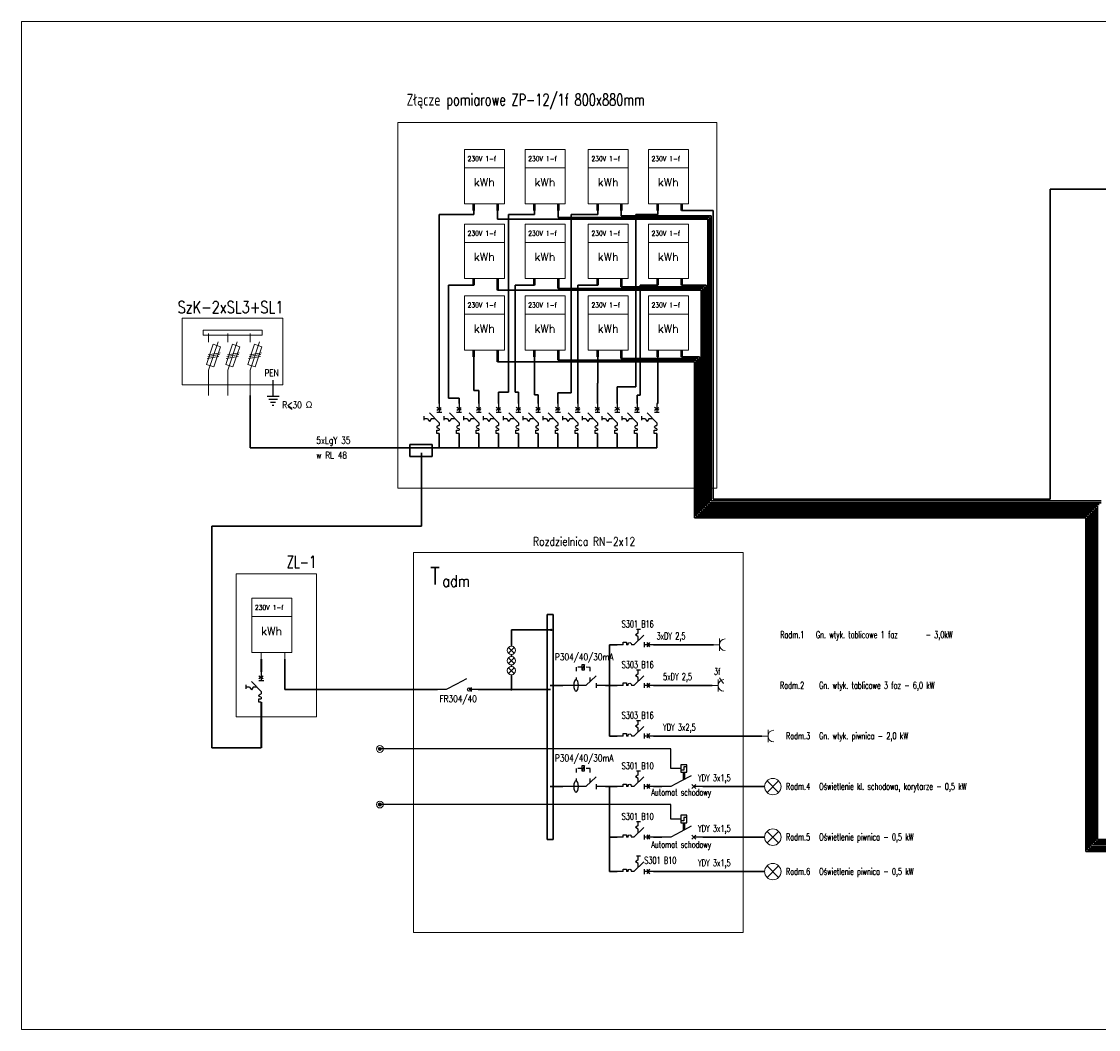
# Model space of a CAD drawing. Header units: millimetres. Extents: x 1575 to 12653, y -3998 to 8126.
# Tile 3 of 11: x 1575 to 4748, y -120 to 2850. Entities that reach past the tile are written whole.
import ezdxf
from ezdxf.enums import TextEntityAlignment as Align
from ezdxf.lldxf.tags import DXFTag

# ---------------------------------------------------------------- set-up
doc = ezdxf.new("R2010")
doc.units = ezdxf.units.MM
doc.linetypes.add('ACAD_ISO02W100', pattern=[15, 12, -3])
doc.linetypes.add('ACAD_ISO03W100', pattern=[30, 12, -18])
for name, color, linetype, lineweight in [('Cienka', 4, 'Continuous', 15), ('EE_OPR_SYM', 3, 'Continuous', 15), ('EE_OSP_SYM', 3, 'Continuous', 15), ('Opisy', 30, 'Continuous', 25), ('Prad', 1, 'Continuous', 30), ('PRAD GN', 4, 'ACAD_ISO02W100', 15), ('Prady', 1, 'Continuous', 35), ('przerywana', 254, 'DASHED', 15), ('Ramka', 254, 'Continuous', 15)]:
    doc.layers.add(name, color=color, linetype=linetype, lineweight=lineweight)
doc.layers.add('EE_SYGOCHR_SYM', color=1, linetype='Continuous')
doc.styles.add('ROMANS', font='romans.shx', dxfattribs={"width": 0.8})
doc.styles.get("Standard").update_dxf_attribs({"font": 'romans.shx'})
tags = doc.linetypes.add('DASHED', pattern=[19.05, 12.7, -6.35]).pattern_tags.tags
tags[6:7] = [DXFTag(74, 4), DXFTag(75, 0), DXFTag(340, '0'), DXFTag(46, 1.0), DXFTag(50, 0.0), DXFTag(44, 0.0), DXFTag(45, 0.0)]
tags[4:5] = [DXFTag(74, 4), DXFTag(75, 0), DXFTag(340, '0'), DXFTag(46, 1.0), DXFTag(50, 0.0), DXFTag(44, 0.0), DXFTag(45, 0.0)]

# ---------------------------------------------------------------- blocks, each defined once
blk = doc.blocks.new('uzi')
at = {"layer": 'EE_SYGOCHR_SYM'}
for p, q in [((48.3, 0), (0, 0)), ((48.3, 17.7), (48.3, -17.7)), ((57.1, 12.6), (57.1, -12.6)), ((66, 7.5), (66, -7.5)), ((74.8, 2.4), (74.8, -2.4))]:
    blk.add_line(p, q, dxfattribs=at)
at = {"style": 'ROMANS', "flags": 9}
blk.add_attdef('LUSTRO', (0, 0), '', height=2, dxfattribs=at)
at = {"layer": 'EE_SYGOCHR_SYM', "style": 'ROMANS', "flags": 3}
for tag, p in [('NAZWA', (-78.3, 37.3)), ('BRANZA', (-78.3, 11.8)), ('DZIAL', (-78.3, -8.9))]:
    blk.add_attdef(tag, p, '', height=15, dxfattribs=at)
blk = doc.blocks.new('Gn pojedyncze')
at = {"layer": 'EE_OSP_SYM'}
for p, q in [((0, 0), (12, 0)), ((12, 0), (12, 12)), ((12, 0), (12, -12))]:
    blk.add_line(p, q, dxfattribs=at)
blk.add_arc((23.3, 0), 11.4, 90, 270, dxfattribs=at)
blk = doc.blocks.new('Puszka')
at = {"layer": 'PRAD GN'}
blk.add_circle((0, 0), 2, dxfattribs=at)
blk = doc.blocks.new('Przyc_dzwon')
at = {"layer": 'EE_OSP_SYM'}
blk.add_hatch(color=256, dxfattribs=at).paths.add_polyline_path([(4.7, 0, 1), (-4.7, 0, 1)])
for radius in [10.1, 4.67]:
    blk.add_circle((0, 0), radius, dxfattribs=at)

msp = doc.modelspace()

# ---------------------------------------------------------------- linework, layer by layer
msp.add_line((2372.8, 1706.4), (2360.6, 1715.1))
at = {"layer": 'Cienka', "lineweight": 15}
for p, q in [((2998.2, 2473.1, 0), (2880.2, 2473.1, 0)), ((2880.2, 2473.1, 0), (2880.2, 2313.1, 0)), ((2998.2, 2313.1, 0), (2998.2, 2473.1, 0)), ((3058.8, 2473.1, 0), (3058.8, 2313.1, 0)), ((3176.8, 2473.1, 0), (3058.8, 2473.1, 0)), ((3176.8, 2313.1, 0), (3176.8, 2473.1, 0)), ((3245.2, 2473.1, 0), (3245.2, 2313.1, 0)), ((3363.2, 2473.1, 0), (3245.2, 2473.1, 0)), ((3363.2, 2313.1, 0), (3363.2, 2473.1, 0)), ((3422.2, 2473.1, 0), (3422.2, 2313.1, 0)), ((3540.2, 2473.1, 0), (3422.2, 2473.1, 0)), ((3540.2, 2313.1, 0), (3540.2, 2473.1, 0)), ((2880.2, 2419.1, 0), (2998.2, 2419.1, 0)), ((3058.8, 2419.1, 0), (3176.8, 2419.1, 0)), ((3245.2, 2419.1, 0), (3363.2, 2419.1, 0)), ((3422.2, 2419.1, 0), (3540.2, 2419.1, 0)), ((2880.2, 2313.1, 0), (2998.2, 2313.1, 0)), ((3058.8, 2313.1, 0), (3176.8, 2313.1, 0)), ((3245.2, 2313.1, 0), (3363.2, 2313.1, 0)), ((3422.2, 2313.1, 0), (3540.2, 2313.1, 0)), ((2880.2, 2253.3, 0), (2880.2, 2093.3, 0)), ((2998.2, 2253.3, 0), (2880.2, 2253.3, 0)), ((2998.2, 2093.3, 0), (2998.2, 2253.3, 0)), ((3058.8, 2253.3, 0), (3058.8, 2093.3, 0)), ((3176.8, 2253.3, 0), (3058.8, 2253.3, 0)), ((3176.8, 2093.3, 0), (3176.8, 2253.3, 0)), ((3245.2, 2253.3, 0), (3245.2, 2093.3, 0)), ((3363.2, 2253.3, 0), (3245.2, 2253.3, 0)), ((3363.2, 2093.3, 0), (3363.2, 2253.3, 0)), ((3422.2, 2253.3, 0), (3422.2, 2093.3, 0)), ((3540.2, 2253.3, 0), (3422.2, 2253.3, 0)), ((3540.2, 2093.3, 0), (3540.2, 2253.3, 0)), ((2880.2, 2199.3, 0), (2998.2, 2199.3, 0)), ((3058.8, 2199.3, 0), (3176.8, 2199.3, 0)), ((3245.2, 2199.3, 0), (3363.2, 2199.3, 0)), ((3422.2, 2199.3, 0), (3540.2, 2199.3, 0)), ((2880.2, 2093.3, 0), (2998.2, 2093.3, 0)), ((3058.8, 2093.3, 0), (3176.8, 2093.3, 0)), ((3245.2, 2093.3, 0), (3363.2, 2093.3, 0)), ((3422.2, 2093.3, 0), (3540.2, 2093.3, 0)), ((2880.2, 2041.8, 0), (2880.2, 1881.8, 0)), ((2998.2, 2041.8, 0), (2880.2, 2041.8, 0)), ((2998.2, 1881.8, 0), (2998.2, 2041.8, 0)), ((3058.8, 2041.8, 0), (3058.8, 1881.8, 0)), ((3176.8, 2041.8, 0), (3058.8, 2041.8, 0)), ((3176.8, 1881.8, 0), (3176.8, 2041.8, 0)), ((3245.2, 2041.8, 0), (3245.2, 1881.8, 0)), ((3363.2, 2041.8, 0), (3245.2, 2041.8, 0)), ((3363.2, 1881.8, 0), (3363.2, 2041.8, 0)), ((3422.2, 2041.8, 0), (3422.2, 1881.8, 0)), ((3540.2, 2041.8, 0), (3422.2, 2041.8, 0)), ((3540.2, 1881.8, 0), (3540.2, 2041.8, 0)), ((2880.2, 1987.8, 0), (2998.2, 1987.8, 0)), ((3058.8, 1987.8, 0), (3176.8, 1987.8, 0)), ((3245.2, 1987.8, 0), (3363.2, 1987.8, 0)), ((3422.2, 1987.8, 0), (3540.2, 1987.8, 0)), ((2880.2, 1881.8, 0), (2998.2, 1881.8, 0)), ((3058.8, 1881.8, 0), (3176.8, 1881.8, 0)), ((3245.2, 1881.8, 0), (3363.2, 1881.8, 0)), ((3422.2, 1881.8, 0), (3540.2, 1881.8, 0)), ((2253.6, 1150.6), (2253.6, 990.6)), ((2371.6, 1150.6), (2253.6, 1150.6)), ((2371.6, 990.6), (2371.6, 1150.6)), ((2253.6, 1096.6), (2371.6, 1096.6)), ((2253.6, 990.6), (2371.6, 990.6)), ((2281.6, 971), (2281.6, 990.6)), ((2350.9, 990.6), (2350.9, 971))]:
    msp.add_line(p, q, dxfattribs=at)
at = {"layer": 'Cienka', "lineweight": 50}
for p, q in [((2908.3, 2293.5, 0), (2908.3, 2313.1, 0)), ((2977.5, 2313.1, 0), (2977.5, 2293.5, 0)), ((3086.8, 2293.5, 0), (3086.8, 2313.1, 0)), ((3156.1, 2313.1, 0), (3156.1, 2293.5, 0)), ((3273.2, 2293.5, 0), (3273.2, 2313.1, 0)), ((3342.4, 2313.1, 0), (3342.4, 2293.5, 0)), ((3450.2, 2293.5, 0), (3450.2, 2313.1, 0)), ((3519.4, 2313.1, 0), (3519.4, 2293.5, 0)), ((2908.3, 2073.6, 0), (2908.3, 2093.3, 0)), ((2977.5, 2093.3, 0), (2977.5, 2058.6, 0)), ((3086.8, 2073.6, 0), (3086.8, 2093.3, 0)), ((3156.1, 2093.3, 0), (3156.1, 2063.6, 0)), ((3273.2, 2073.6, 0), (3273.2, 2093.3, 0)), ((3342.4, 2093.3, 0), (3342.4, 2068.6, 0)), ((3450.2, 2073.6, 0), (3450.2, 2093.3, 0)), ((3519.4, 2093.3, 0), (3519.4, 2073.6, 0)), ((2908.3, 1862.1, 0), (2908.3, 1881.8, 0)), ((2977.5, 1881.8, 0), (2977.5, 1847.1, 0)), ((3086.8, 1862.1, 0), (3086.8, 1881.8, 0)), ((3156.1, 1881.8, 0), (3156.1, 1852.1, 0)), ((3273.2, 1862.1, 0), (3273.2, 1881.8, 0)), ((3342.4, 1881.8, 0), (3342.4, 1857.1, 0)), ((3450.2, 1862.1, 0), (3450.2, 1881.8, 0)), ((3519.4, 1881.8, 0), (3519.4, 1862.1, 0))]:
    msp.add_line(p, q, dxfattribs=at)
at = {"layer": 'Cienka'}
for p, q in [((2126.4, 1905), (2126.4, 1931.1)), ((2154.2, 1906.5), (2126.4, 1822.6)), ((2183.1, 1905), (2183.1, 1931.1)), ((2210.9, 1906.5), (2183.1, 1822.6)), ((2248.7, 1905), (2248.7, 1931.1)), ((2276.5, 1906.5), (2248.7, 1822.6)), ((2160.2, 1873.7), (2125.6, 1867.7)), ((2216.9, 1873.7), (2182.3, 1867.7)), ((2282.5, 1873.7), (2247.9, 1867.7)), ((2156.6, 1862.8), (2122, 1856.9)), ((2158.5, 1868.5), (2123.9, 1862.6)), ((2213.3, 1862.8), (2178.7, 1856.9)), ((2215.2, 1868.5), (2180.6, 1862.6)), ((2278.9, 1862.8), (2244.3, 1856.9)), ((2280.8, 1868.5), (2246.2, 1862.6)), ((2126.4, 1822.6), (2126.4, 1747.9)), ((2183.1, 1822.6), (2183.1, 1747.9)), ((2248.7, 1822.6), (2248.7, 1747.9))]:
    msp.add_line(p, q, dxfattribs=at)
for points in [[(2110.2, 1940.7), (2284, 1940.7), (2284, 1925.8), (2110.2, 1925.8)], [(2120.1, 1839.5), (2141.5, 1832.4), (2161.3, 1892), (2139.8, 1899.1)], [(2176.8, 1839.5), (2198.2, 1832.4), (2218, 1892), (2196.6, 1899.1)], [(2242.4, 1839.5), (2263.8, 1832.4), (2283.6, 1892), (2262.1, 1899.1)]]:
    msp.add_lwpolyline(points, close=True, dxfattribs=at)
at = {"layer": 'EE_OPR_SYM'}
for p, q in [((3010.1, 988.6), (3027.2, 1005.6)), ((3027.2, 988.5), (3010.2, 1005.6)), ((3010.1, 958.1), (3027.2, 975.1)), ((3027.2, 958.1), (3010.2, 975.1)), ((3010.1, 929), (3027.2, 946)), ((3027.2, 929), (3010.2, 946.1)), ((3631.7, 915.8), (3643.5, 899.9)), ((3771.9, 578.7), (3806.1, 612.7)), ((3806, 578.6), (3772, 612.8)), ((3771.9, 429.7), (3806.1, 463.7)), ((3806, 429.6), (3772, 463.8)), ((3771.9, 328.1), (3806.1, 362.2)), ((3806, 328.1), (3772, 362.2))]:
    msp.add_line(p, q, dxfattribs=at)
for centre, radius in [((3018.7, 997.1), 12.1), ((3018.7, 966.6), 12.1), ((3018.7, 937.5), 12.1), ((3789, 595.7), 24.1), ((3789, 446.7), 24.1), ((3789, 345.2), 24.1)]:
    msp.add_circle(centre, radius, dxfattribs=at)
at = {"layer": 'EE_SYGOCHR_SYM'}
for p, q in [((2799.1, 1713.6, 0), (2812.2, 1705.8, 0)), ((2806.1, 1724.8, 0), (2806.1, 1698.3, 0)), ((2857.4, 1713.6, 0), (2870.4, 1705.8, 0)), ((2864.4, 1724.8, 0), (2864.4, 1698.3, 0)), ((2915.7, 1713.6, 0), (2928.7, 1705.8, 0)), ((2922.6, 1724.8, 0), (2922.6, 1698.3, 0)), ((2974, 1713.6, 0), (2987, 1705.8, 0)), ((2980.9, 1724.8, 0), (2980.9, 1698.3, 0)), ((3032.3, 1713.6, 0), (3045.3, 1705.8, 0)), ((3039.2, 1724.8, 0), (3039.2, 1698.3, 0)), ((3090.5, 1713.6, 0), (3103.6, 1705.8, 0)), ((3097.5, 1724.8, 0), (3097.5, 1698.3, 0)), ((3148.8, 1713.6, 0), (3161.8, 1705.8, 0)), ((3155.8, 1724.8, 0), (3155.8, 1698.3, 0)), ((3207.1, 1713.6, 0), (3220.1, 1705.8, 0)), ((3214, 1724.8, 0), (3214, 1698.3, 0)), ((3265.4, 1713.6, 0), (3278.4, 1705.8, 0)), ((3272.3, 1724.8, 0), (3272.3, 1698.3, 0)), ((3323.7, 1713.6, 0), (3336.7, 1705.8, 0)), ((3330.6, 1724.8, 0), (3330.6, 1698.3, 0)), ((3381.9, 1713.6, 0), (3395, 1705.8, 0)), ((3388.9, 1724.8, 0), (3388.9, 1698.3, 0)), ((3440.2, 1713.6, 0), (3453.2, 1705.8, 0)), ((3447.2, 1724.8, 0), (3447.2, 1698.3, 0)), ((2777.7, 1697, 0), (2806.1, 1667.2, 0)), ((2813.3, 1698.3, 0), (2798.9, 1698.3, 0)), ((2799.1, 1705.2, 0), (2812.2, 1713.1, 0)), ((2836, 1697, 0), (2864.4, 1667.2, 0)), ((2871.6, 1698.3, 0), (2857.1, 1698.3, 0)), ((2857.4, 1705.2, 0), (2870.4, 1713.1, 0)), ((2894.2, 1697, 0), (2922.6, 1667.2, 0)), ((2929.9, 1698.3, 0), (2915.4, 1698.3, 0)), ((2915.7, 1705.2, 0), (2928.7, 1713.1, 0)), ((2952.5, 1697, 0), (2980.9, 1667.2, 0)), ((2988.1, 1698.3, 0), (2973.7, 1698.3, 0)), ((2974, 1705.2, 0), (2987, 1713.1, 0)), ((3010.8, 1697, 0), (3039.2, 1667.2, 0)), ((3046.4, 1698.3, 0), (3032, 1698.3, 0)), ((3032.3, 1705.2, 0), (3045.3, 1713.1, 0)), ((3069.1, 1697, 0), (3097.5, 1667.2, 0)), ((3104.7, 1698.3, 0), (3090.3, 1698.3, 0)), ((3090.5, 1705.2, 0), (3103.6, 1713.1, 0)), ((3127.4, 1697, 0), (3155.8, 1667.2, 0)), ((3163, 1698.3, 0), (3148.5, 1698.3, 0)), ((3148.8, 1705.2, 0), (3161.8, 1713.1, 0)), ((3185.6, 1697, 0), (3214, 1667.2, 0)), ((3221.3, 1698.3, 0), (3206.8, 1698.3, 0)), ((3207.1, 1705.2, 0), (3220.1, 1713.1, 0)), ((3243.9, 1697, 0), (3272.3, 1667.2, 0)), ((3279.5, 1698.3, 0), (3265.1, 1698.3, 0)), ((3265.4, 1705.2, 0), (3278.4, 1713.1, 0)), ((3302.2, 1697, 0), (3330.6, 1667.2, 0)), ((3337.8, 1698.3, 0), (3323.4, 1698.3, 0)), ((3323.7, 1705.2, 0), (3336.7, 1713.1, 0)), ((3360.5, 1697, 0), (3388.9, 1667.2, 0)), ((3396.1, 1698.3, 0), (3381.7, 1698.3, 0)), ((3381.9, 1705.2, 0), (3395, 1713.1, 0)), ((3418.8, 1697, 0), (3447.2, 1667.2, 0)), ((3454.4, 1698.3, 0), (3439.9, 1698.3, 0)), ((3440.2, 1705.2, 0), (3453.2, 1713.1, 0)), ((2806.1, 1667.2, 0), (2806.1, 1660, 0)), ((2806.1, 1650.3, 0), (2806.1, 1645.5, 0)), ((2864.4, 1667.2, 0), (2864.4, 1660, 0)), ((2864.4, 1650.3, 0), (2864.4, 1645.5, 0)), ((2922.6, 1667.2, 0), (2922.6, 1660, 0)), ((2922.6, 1650.3, 0), (2922.6, 1645.5, 0)), ((2980.9, 1667.2, 0), (2980.9, 1660, 0)), ((2980.9, 1650.3, 0), (2980.9, 1645.5, 0)), ((3039.2, 1667.2, 0), (3039.2, 1660, 0)), ((3039.2, 1650.3, 0), (3039.2, 1645.5, 0)), ((3097.5, 1667.2, 0), (3097.5, 1660, 0)), ((3097.5, 1650.3, 0), (3097.5, 1645.5, 0)), ((3155.8, 1667.2, 0), (3155.8, 1660, 0)), ((3155.8, 1650.3, 0), (3155.8, 1645.5, 0)), ((3214, 1667.2, 0), (3214, 1660, 0)), ((3214, 1650.3, 0), (3214, 1645.5, 0)), ((3272.3, 1667.2, 0), (3272.3, 1660, 0)), ((3272.3, 1650.3, 0), (3272.3, 1645.5, 0)), ((3330.6, 1667.2, 0), (3330.6, 1660, 0)), ((3330.6, 1650.3, 0), (3330.6, 1645.5, 0)), ((3388.9, 1667.2, 0), (3388.9, 1660, 0)), ((3388.9, 1650.3, 0), (3388.9, 1645.5, 0)), ((3447.2, 1667.2, 0), (3447.2, 1660, 0)), ((3447.2, 1650.3, 0), (3447.2, 1645.5, 0)), ((2798.8, 1635.8, 0), (2798.8, 1645.5, 0)), ((2798.8, 1645.5, 0), (2806.1, 1645.5, 0)), ((2806.1, 1635.8, 0), (2798.8, 1635.8, 0)), ((2857, 1635.8, 0), (2857, 1645.5, 0)), ((2857, 1645.5, 0), (2864.4, 1645.5, 0)), ((2864.4, 1635.8, 0), (2857, 1635.8, 0)), ((2915.3, 1635.8, 0), (2915.3, 1645.5, 0)), ((2915.3, 1645.5, 0), (2922.6, 1645.5, 0)), ((2922.6, 1635.8, 0), (2915.3, 1635.8, 0)), ((2973.6, 1635.8, 0), (2973.6, 1645.5, 0)), ((2973.6, 1645.5, 0), (2980.9, 1645.5, 0)), ((2980.9, 1635.8, 0), (2973.6, 1635.8, 0)), ((3031.9, 1635.8, 0), (3031.9, 1645.5, 0)), ((3031.9, 1645.5, 0), (3039.2, 1645.5, 0)), ((3039.2, 1635.8, 0), (3031.9, 1635.8, 0)), ((3090.2, 1635.8, 0), (3090.2, 1645.5, 0)), ((3090.2, 1645.5, 0), (3097.5, 1645.5, 0)), ((3097.5, 1635.8, 0), (3090.2, 1635.8, 0)), ((3148.4, 1635.8, 0), (3148.4, 1645.5, 0)), ((3148.4, 1645.5, 0), (3155.8, 1645.5, 0)), ((3155.8, 1635.8, 0), (3148.4, 1635.8, 0)), ((3206.7, 1635.8, 0), (3206.7, 1645.5, 0)), ((3206.7, 1645.5, 0), (3214, 1645.5, 0)), ((3214, 1635.8, 0), (3206.7, 1635.8, 0)), ((3265, 1635.8, 0), (3265, 1645.5, 0)), ((3265, 1645.5, 0), (3272.3, 1645.5, 0)), ((3272.3, 1635.8, 0), (3265, 1635.8, 0)), ((3323.3, 1635.8, 0), (3323.3, 1645.5, 0)), ((3323.3, 1645.5, 0), (3330.6, 1645.5, 0)), ((3330.6, 1635.8, 0), (3323.3, 1635.8, 0)), ((3381.6, 1635.8, 0), (3381.6, 1645.5, 0)), ((3381.6, 1645.5, 0), (3388.9, 1645.5, 0)), ((3388.9, 1635.8, 0), (3381.6, 1635.8, 0)), ((3439.8, 1635.8, 0), (3439.8, 1645.5, 0)), ((3439.8, 1645.5, 0), (3447.2, 1645.5, 0)), ((3447.2, 1635.8, 0), (3439.8, 1635.8, 0)), ((3348, 1021), (3357.8, 1021)), ((3348, 1013.6), (3348, 1021)), ((3357.8, 1021), (3357.8, 1013.6)), ((3409.2, 1042), (3379.4, 1013.6)), ((3410.5, 1006.4), (3410.5, 1020.9)), ((3417.5, 1020.6), (3425.3, 1007.6)), ((3425.8, 1020.6), (3418, 1007.6)), ((3348, 1013.6), (3329.9, 1013.6)), ((3362.5, 1013.6), (3357.8, 1013.6)), ((3379.4, 1013.6), (3372.3, 1013.6)), ((3437, 1013.6), (3410.5, 1013.6)), ((3233.6, 954.5), (3226.4, 939.9)), ((2274.7, 922.4), (2287.7, 914.6)), ((2274.7, 914.1), (2287.7, 921.9)), ((2281.6, 933.6), (2281.6, 907.2)), ((3268.1, 922.1), (3238.4, 893.7)), ((3409.2, 922.1), (3379.4, 893.7)), ((2253.2, 905.8), (2281.6, 876)), ((2288.9, 907.2), (2274.4, 907.2)), ((2856.7, 897.7), (2826.9, 881.7)), ((2886.5, 913.7), (2856.7, 897.7)), ((3231.2, 893.7), (3170.6, 893.7)), ((3238.4, 893.7), (3231.2, 893.7)), ((3269.5, 886.5), (3269.5, 900.9)), ((3295.9, 893.7), (3269.5, 893.7)), ((3348, 893.7), (3329.9, 893.7)), ((3348, 901), (3357.8, 901)), ((3348, 893.7), (3348, 901)), ((3357.8, 901), (3357.8, 893.7)), ((3362.5, 893.7), (3357.8, 893.7)), ((3379.4, 893.7), (3372.3, 893.7)), ((3410.5, 886.5), (3410.5, 900.9)), ((3437, 893.7), (3410.5, 893.7)), ((3417.5, 900.7), (3425.3, 887.6)), ((3425.8, 900.7), (3418, 887.6)), ((2281.6, 876), (2281.6, 868.9)), ((2281.6, 859.2), (2281.6, 854.4)), ((2826.9, 881.7), (2800.5, 881.7)), ((2921, 881.7), (2894.5, 881.7)), ((2899.8, 887.3), (2899.8, 875.9)), ((2274.3, 844.6), (2274.3, 854.4)), ((2274.3, 854.4), (2281.6, 854.4)), ((2281.6, 844.6), (2274.3, 844.6)), ((3409.2, 773.1), (3379.4, 744.7)), ((3348, 744.7), (3329.9, 744.7)), ((3348, 752), (3357.8, 752)), ((3348, 744.7), (3348, 752)), ((3357.8, 752), (3357.8, 744.7)), ((3362.5, 744.7), (3357.8, 744.7)), ((3379.4, 744.7), (3372.3, 744.7)), ((3410.5, 737.5), (3410.5, 751.9)), ((3437, 744.7), (3410.5, 744.7)), ((3417.5, 751.7), (3425.3, 738.6)), ((3425.8, 751.7), (3418, 738.6)), ((3488.5, 706.7), (2628.1, 706.7)), ((3488.5, 649.1), (3488.5, 706.7)), ((3233.6, 656.5), (3226.4, 641.9)), ((3518.2, 649.1), (3488.5, 649.1)), ((3527.1, 644.1), (3520.4, 644.1)), ((3524.9, 638), (3524.9, 615.3)), ((3533.9, 654), (3527.1, 654)), ((3527.1, 654), (3527.1, 644.1)), ((3529, 638), (3529, 617.5)), ((3268.1, 624.1), (3238.4, 595.7)), ((3269.5, 588.5), (3269.5, 602.9)), ((3348, 595.7), (3348, 603)), ((3348, 603), (3357.8, 603)), ((3357.8, 603), (3357.8, 595.7)), ((3409.2, 624.1), (3379.4, 595.7)), ((3410.5, 588.5), (3410.5, 602.9)), ((3518.2, 611.7), (3488.4, 595.7)), ((3548, 627.7), (3518.2, 611.7)), ((3231.2, 595.7), (3170.6, 595.7)), ((3238.4, 595.7), (3231.2, 595.7)), ((3295.9, 595.7), (3269.5, 595.7)), ((3348, 595.7), (3329.9, 595.7)), ((3362.5, 595.7), (3357.8, 595.7)), ((3379.4, 595.7), (3372.3, 595.7)), ((3437, 595.7), (3410.5, 595.7)), ((3417.5, 602.7), (3425.3, 589.6)), ((3425.8, 602.7), (3418, 589.6)), ((3488.4, 595.7), (3462, 595.7)), ((3550, 601.7), (3562.1, 589.7)), ((3562.1, 601.7), (3550, 589.7)), ((3582.5, 595.7), (3556, 595.7)), ((3488.5, 542.8), (2631.1, 542.8)), ((3488.5, 500.1), (3488.5, 542.8)), ((3518.2, 500.1), (3488.5, 500.1)), ((3548, 478.7), (3518.2, 462.7)), ((3527.1, 495.1), (3520.4, 495.1)), ((3524.9, 489), (3524.9, 466.3)), ((3533.9, 505), (3527.1, 505)), ((3527.1, 505), (3527.1, 495.1)), ((3529, 489), (3529, 468.5)), ((3348, 446.7), (3329.9, 446.7)), ((3348, 446.7), (3348, 454)), ((3348, 454), (3357.8, 454)), ((3357.8, 454), (3357.8, 446.7)), ((3362.5, 446.7), (3357.8, 446.7)), ((3379.4, 446.7), (3372.3, 446.7)), ((3409.2, 475.1), (3379.4, 446.7)), ((3410.5, 439.5), (3410.5, 453.9)), ((3437, 446.7), (3410.5, 446.7)), ((3417.5, 453.6), (3425.3, 440.6)), ((3425.8, 453.6), (3418, 440.6)), ((3488.4, 446.7), (3462, 446.7)), ((3518.2, 462.7), (3488.4, 446.7)), ((3550, 452.7), (3562.1, 440.7)), ((3562.1, 452.7), (3550, 440.7)), ((3582.5, 446.7), (3556, 446.7)), ((3348, 352.5), (3357.8, 352.5)), ((3348, 345.2), (3348, 352.5)), ((3357.8, 352.5), (3357.8, 345.2)), ((3409.2, 373.6), (3379.4, 345.2)), ((3410.5, 338), (3410.5, 352.4)), ((3417.5, 352.1), (3425.3, 339.1)), ((3425.8, 352.1), (3418, 339.1)), ((3348, 345.2), (3329.9, 345.2)), ((3362.5, 345.2), (3357.8, 345.2)), ((3379.4, 345.2), (3372.3, 345.2)), ((3437, 345.2), (3410.5, 345.2))]:
    msp.add_line(p, q, dxfattribs=at)
at = {"layer": 'EE_SYGOCHR_SYM', "linetype": 'ACAD_ISO03W100'}
for p, q in [((2761.1, 1687.2, 0), (2761.1, 1671.8, 0)), ((2819.4, 1687.2, 0), (2819.4, 1671.8, 0)), ((2877.6, 1687.2, 0), (2877.6, 1671.8, 0)), ((2935.9, 1687.2, 0), (2935.9, 1671.8, 0)), ((2994.2, 1687.2, 0), (2994.2, 1671.8, 0)), ((3052.5, 1687.2, 0), (3052.5, 1671.8, 0)), ((3110.8, 1687.2, 0), (3110.8, 1671.8, 0)), ((3169, 1687.2, 0), (3169, 1671.8, 0)), ((3227.3, 1687.2, 0), (3227.3, 1671.8, 0)), ((3285.6, 1687.2, 0), (3285.6, 1671.8, 0)), ((3343.9, 1687.2, 0), (3343.9, 1671.8, 0)), ((3402.2, 1687.2, 0), (3402.2, 1671.8, 0)), ((2771.9, 1679.5, 0), (2761.1, 1679.5, 0)), ((2771.9, 1679.5, 0), (2777.3, 1671.9, 0)), ((2782.7, 1679.5, 0), (2777.3, 1671.9, 0)), ((2794.3, 1679.5, 0), (2782.7, 1679.5, 0)), ((2830.2, 1679.5, 0), (2819.4, 1679.5, 0)), ((2830.2, 1679.5, 0), (2835.5, 1671.9, 0)), ((2840.9, 1679.5, 0), (2835.5, 1671.9, 0)), ((2852.6, 1679.5, 0), (2840.9, 1679.5, 0)), ((2888.4, 1679.5, 0), (2877.6, 1679.5, 0)), ((2888.4, 1679.5, 0), (2893.8, 1671.9, 0)), ((2899.2, 1679.5, 0), (2893.8, 1671.9, 0)), ((2910.9, 1679.5, 0), (2899.2, 1679.5, 0)), ((2946.7, 1679.5, 0), (2935.9, 1679.5, 0)), ((2946.7, 1679.5, 0), (2952.1, 1671.9, 0)), ((2957.5, 1679.5, 0), (2952.1, 1671.9, 0)), ((2969.2, 1679.5, 0), (2957.5, 1679.5, 0)), ((3005, 1679.5, 0), (2994.2, 1679.5, 0)), ((3005, 1679.5, 0), (3010.4, 1671.9, 0)), ((3015.8, 1679.5, 0), (3010.4, 1671.9, 0)), ((3027.5, 1679.5, 0), (3015.8, 1679.5, 0)), ((3063.3, 1679.5, 0), (3052.5, 1679.5, 0)), ((3063.3, 1679.5, 0), (3068.7, 1671.9, 0)), ((3074.1, 1679.5, 0), (3068.7, 1671.9, 0)), ((3085.8, 1679.5, 0), (3074.1, 1679.5, 0)), ((3121.6, 1679.5, 0), (3110.8, 1679.5, 0)), ((3121.6, 1679.5, 0), (3126.9, 1671.9, 0)), ((3132.3, 1679.5, 0), (3126.9, 1671.9, 0)), ((3144, 1679.5, 0), (3132.3, 1679.5, 0)), ((3179.8, 1679.5, 0), (3169, 1679.5, 0)), ((3179.8, 1679.5, 0), (3185.2, 1671.9, 0)), ((3190.6, 1679.5, 0), (3185.2, 1671.9, 0)), ((3202.3, 1679.5, 0), (3190.6, 1679.5, 0)), ((3238.1, 1679.5, 0), (3227.3, 1679.5, 0)), ((3238.1, 1679.5, 0), (3243.5, 1671.9, 0)), ((3248.9, 1679.5, 0), (3243.5, 1671.9, 0)), ((3260.6, 1679.5, 0), (3248.9, 1679.5, 0)), ((3296.4, 1679.5, 0), (3285.6, 1679.5, 0)), ((3296.4, 1679.5, 0), (3301.8, 1671.9, 0)), ((3307.2, 1679.5, 0), (3301.8, 1671.9, 0)), ((3318.9, 1679.5, 0), (3307.2, 1679.5, 0)), ((3354.7, 1679.5, 0), (3343.9, 1679.5, 0)), ((3354.7, 1679.5, 0), (3360.1, 1671.9, 0)), ((3365.5, 1679.5, 0), (3360.1, 1671.9, 0)), ((3377.2, 1679.5, 0), (3365.5, 1679.5, 0)), ((3413, 1679.5, 0), (3402.2, 1679.5, 0)), ((3413, 1679.5, 0), (3418.3, 1671.9, 0)), ((3423.7, 1679.5, 0), (3418.3, 1671.9, 0)), ((3435.4, 1679.5, 0), (3423.7, 1679.5, 0)), ((3399.4, 1058.6), (3384, 1058.6)), ((3391.7, 1047.8), (3384.1, 1042.4)), ((3391.7, 1047.8), (3391.7, 1058.6)), ((3391.7, 1037.1), (3384.1, 1042.4)), ((3391.7, 1025.4), (3391.7, 1037.1)), ((3226.4, 947.3), (3209.3, 947.4)), ((3209.3, 947.4), (3209.3, 911)), ((3250.7, 947.1), (3233.6, 947.2)), ((3250.7, 905.5), (3250.7, 947.1)), ((3399.4, 938.7), (3384, 938.7)), ((3391.7, 927.9), (3384.1, 922.5)), ((3391.7, 917.1), (3384.1, 922.5)), ((3391.7, 927.9), (3391.7, 938.7)), ((2236.6, 896), (2236.6, 880.6)), ((3391.7, 905.5), (3391.7, 917.1)), ((2247.4, 888.3), (2236.6, 888.3)), ((2247.4, 888.3), (2252.8, 880.7)), ((2258.2, 888.3), (2252.8, 880.7)), ((2269.9, 888.3), (2258.2, 888.3)), ((3399.4, 789.7), (3384, 789.7)), ((3391.7, 778.9), (3384.1, 773.5)), ((3391.7, 768.1), (3384.1, 773.5)), ((3391.7, 778.9), (3391.7, 789.7)), ((3391.7, 756.4), (3391.7, 768.1)), ((3226.4, 649.2), (3209.3, 649.3)), ((3209.3, 649.3), (3209.3, 613)), ((3250.7, 649.1), (3233.6, 649.2)), ((3250.7, 607.4), (3250.7, 649.1)), ((3399.4, 640.7), (3384, 640.7)), ((3391.7, 629.9), (3391.7, 640.7)), ((3391.7, 629.9), (3384.1, 624.5)), ((3391.7, 619.1), (3384.1, 624.5)), ((3391.7, 607.4), (3391.7, 619.1)), ((3399.4, 491.7), (3384, 491.7)), ((3391.7, 480.9), (3384.1, 475.5)), ((3391.7, 480.9), (3391.7, 491.7)), ((3391.7, 470.1), (3384.1, 475.5)), ((3391.7, 458.4), (3391.7, 470.1)), ((3399.4, 390.2), (3384, 390.2)), ((3391.7, 379.4), (3391.7, 390.2)), ((3391.7, 379.4), (3384.1, 374)), ((3391.7, 368.6), (3384.1, 374)), ((3391.7, 356.9), (3391.7, 368.6))]:
    msp.add_line(p, q, dxfattribs=at)
at = {"layer": 'EE_SYGOCHR_SYM'}
for points in [[(3226.4, 939.9), (3233.6, 939.9), (3233.6, 954.5), (3226.4, 954.5)], [(3226.4, 641.9), (3233.6, 641.9), (3233.6, 656.5), (3226.4, 656.5)], [(3518.2, 638), (3536, 638), (3536, 660.1), (3518.2, 660.1)], [(3518.2, 489), (3536, 489), (3536, 511.1), (3518.2, 511.1)]]:
    msp.add_lwpolyline(points, close=True, dxfattribs=at)
msp.add_circle((2894.5, 881.7), 5.24, dxfattribs=at)
at = {"layer": 'EE_SYGOCHR_SYM', "extrusion": (0, 0, -1)}
for centre, major_axis in [((2806.1, 1655.2, 0), (-6.74, 0)), ((2864.4, 1655.2, 0), (-6.74, 0)), ((2922.6, 1655.2, 0), (-6.74, 0)), ((2980.9, 1655.2, 0), (-6.74, 0)), ((3039.2, 1655.2, 0), (-6.74, 0)), ((3097.5, 1655.2, 0), (-6.74, 0)), ((3155.8, 1655.2, 0), (-6.74, 0)), ((3214, 1655.2, 0), (-6.74, 0)), ((3272.3, 1655.2, 0), (-6.74, 0)), ((3330.6, 1655.2, 0), (-6.74, 0)), ((3388.9, 1655.2, 0), (-6.74, 0)), ((3447.2, 1655.2, 0), (-6.74, 0)), ((3367.4, 1013.6), (0, 6.74)), ((3367.4, 893.7), (0, 6.74)), ((2281.6, 864), (-6.74, 0)), ((3367.4, 744.7), (0, 6.74)), ((3367.4, 595.7), (0, 6.74)), ((3367.4, 446.7), (0, 6.74)), ((3367.4, 345.2), (0, 6.74))]:
    msp.add_ellipse(centre, major_axis=major_axis, ratio=0.720448, start_param=4.712389, end_param=7.853982, dxfattribs=at)
for centre in [(3209.3, 894), (3209.3, 596)]:
    msp.add_ellipse(centre, major_axis=(0, -17), ratio=0.400883, dxfattribs=at)
at = {"layer": 'Prad'}
for p, q in [((4606.2, 2355.9), (4982.4, 2355.9)), ((4606.2, 1442.3, 0), (4606.2, 2355.9, 0)), ((2908.3, 2281.9, 0), (2908.3, 2293.5, 0)), ((2977.5, 2293.5, 0), (2977.5, 2267.4, 0)), ((3086.8, 2281.5, 0), (3086.8, 2293.5, 0)), ((3156.1, 2293.5, 0), (3156.1, 2272.4, 0)), ((3273.2, 2281.9, 0), (3273.2, 2293.5, 0)), ((3342.4, 2293.5, 0), (3342.4, 2277.4, 0)), ((3450.2, 2281.9, 0), (3450.2, 2293.5, 0)), ((3519.4, 2293.5, 0), (3612.7, 2293.5, 0)), ((3612.7, 2293.5, 0), (3612.7, 1442.3, 0)), ((2806.1, 1724.8, 0), (2806.1, 2281.9, 0)), ((2806.1, 2281.9, 0), (2908.3, 2281.9, 0)), ((2977.5, 2267.4, 0), (3597.7, 2267.4, 0)), ((3010.3, 1758.2, 0), (3010.3, 2281.5, 0)), ((3010.3, 2281.5, 0), (3086.8, 2281.5, 0)), ((3156.1, 2272.4, 0), (3602.7, 2272.4, 0)), ((3194.5, 2281.9, 0), (3273.2, 2281.9, 0)), ((3194.5, 2281.9, 0), (3194.5, 1756.4, 0)), ((3342.4, 2277.4, 0), (3607.7, 2277.4, 0)), ((3385, 2281.9, 0), (3450.2, 2281.9, 0)), ((3385, 2281.9, 0), (3385, 1773.2, 0)), ((3597.7, 2267.4, 0), (3597.7, 1427.3, 0)), ((3602.7, 2272.4, 0), (3602.7, 1432.3, 0)), ((3607.7, 2277.4, 0), (3607.7, 1437.3, 0)), ((2908.3, 2073.6, 0), (2832.9, 2073.6, 0)), ((2832.9, 2073.6, 0), (2832.9, 1739.8, 0)), ((3086.8, 2073.6, 0), (3030.2, 2073.6, 0)), ((3030.2, 2073.6, 0), (3030.2, 1758.3, 0)), ((3156.1, 2063.6, 0), (3582.7, 2063.6, 0)), ((3273.2, 2073.6, 0), (3214, 2073.6, 0)), ((3214, 1724.8, 0), (3214, 2073.6, 0)), ((3342.4, 2068.6, 0), (3587.7, 2068.6, 0)), ((3450.2, 2073.6, 0), (3398.1, 2073.6, 0)), ((3398.1, 2073.6, 0), (3398.1, 1749.3, 0)), ((3519.4, 2073.6, 0), (3592.7, 2073.6, 0)), ((3582.7, 2063.6, 0), (3582.7, 1412.3, 0)), ((3587.7, 2068.6, 0), (3587.7, 1417.3, 0)), ((3592.7, 2073.6, 0), (3592.7, 1422.3, 0)), ((2977.5, 2058.6, 0), (3577.7, 2058.6, 0)), ((3577.7, 2058.6, 0), (3577.7, 1407.3, 0)), ((2908.3, 1862.1, 0), (2908.3, 1762.8, 0)), ((2977.5, 1847.1, 0), (3557.7, 1847.1, 0)), ((3086.8, 1750, 0), (3086.8, 1862.1, 0)), ((3156.1, 1852.1, 0), (3562.7, 1852.1, 0)), ((3273.2, 1862.1, 0), (3273.2, 1784, 0)), ((3342.4, 1857.1, 0), (3567.7, 1857.1, 0)), ((3450.2, 1862.1, 0), (3450.2, 1724.8, 0)), ((3519.4, 1862.1, 0), (3572.7, 1862.1, 0)), ((3557.7, 1847.1, 0), (3557.7, 1387.3, 0)), ((3562.7, 1852.1, 0), (3562.7, 1392.3, 0)), ((3567.7, 1857.1, 0), (3567.7, 1397.3, 0)), ((3572.7, 1862.1, 0), (3572.7, 1402.3, 0)), ((3272.3, 1724.8, 0), (3272.3, 1784, 0)), ((3272.3, 1784, 0), (3273.2, 1784, 0)), ((2248.7, 1747.9), (2248.7, 1594.1)), ((2908.3, 1762.8, 0), (2922.6, 1762.8, 0)), ((2922.6, 1762.8, 0), (2922.6, 1724.8, 0)), ((2980.9, 1724.8, 0), (2980.9, 1758.2, 0)), ((2980.9, 1758.2, 0), (3010.3, 1758.2, 0)), ((3030.2, 1758.3, 0), (3039.2, 1758.3, 0)), ((3039.2, 1758.3, 0), (3039.2, 1724.8, 0)), ((3097.5, 1750, 0), (3086.8, 1750, 0)), ((3097.5, 1724.8, 0), (3097.5, 1750, 0)), ((3194.5, 1756.4, 0), (3155.8, 1756.4, 0)), ((3155.8, 1756.4, 0), (3155.8, 1724.8, 0)), ((3385, 1773.2, 0), (3330.6, 1773.2, 0)), ((3330.6, 1773.2, 0), (3330.6, 1724.8, 0)), ((3398.1, 1749.3, 0), (3388.9, 1749.3, 0)), ((3388.9, 1724.8, 0), (3388.9, 1749.3, 0)), ((2864.4, 1739.8, 0), (2832.9, 1739.8, 0)), ((2864.4, 1724.8, 0), (2864.4, 1739.8, 0)), ((3447.2, 1724.8, 0), (3450.2, 1724.8, 0)), ((2806.1, 1635.8, 0), (2806.1, 1594.1, 0)), ((2864.4, 1635.8, 0), (2864.4, 1594.1, 0)), ((2922.6, 1635.8, 0), (2922.6, 1594.1, 0)), ((2980.9, 1635.8, 0), (2980.9, 1594.1, 0)), ((3039.2, 1635.8, 0), (3039.2, 1594.1, 0)), ((3097.5, 1635.8, 0), (3097.5, 1594.1, 0)), ((3155.8, 1635.8, 0), (3155.8, 1594.1, 0)), ((3214, 1635.8, 0), (3214, 1594.1, 0)), ((3272.3, 1635.8, 0), (3272.3, 1594.1, 0)), ((3330.6, 1635.8, 0), (3330.6, 1594.1, 0)), ((3388.9, 1635.8, 0), (3388.9, 1594.1, 0)), ((3447.2, 1635.8, 0), (3447.2, 1594.1, 0)), ((2498.3, 1594.1, 0), (2248.7, 1594.1, 0)), ((3447.2, 1594.1, 0), (2498.3, 1594.1, 0)), ((2753.5, 1579.6), (2753.5, 1363.3)), ((3602.7, 1432.3, 0), (4756, 1432.3, 0)), ((3607.7, 1437.3, 0), (4756, 1437.3, 0)), ((3612.7, 1442.3, 0), (4606.2, 1442.3, 0)), ((3567.7, 1397.3, 0), (4721, 1397.3, 0)), ((3572.7, 1402.3, 0), (4726, 1402.3, 0)), ((3577.7, 1407.3, 0), (4731, 1407.3, 0)), ((3582.7, 1412.3, 0), (4736, 1412.3, 0)), ((3587.7, 1417.3, 0), (4741, 1417.3, 0)), ((3592.7, 1422.3, 0), (4746, 1422.3, 0)), ((3597.7, 1427.3, 0), (4751, 1427.3, 0)), ((4721, 414.6), (4721, 1397.3)), ((4726, 419.6), (4726, 1402.3)), ((4731, 424.6), (4731, 1407.3)), ((4736, 429.6), (4736, 1412.3)), ((4741, 434.6), (4741, 1417.3)), ((4746, 439.6), (4746, 1422.3)), ((3557.7, 1387.3, 0), (4711, 1387.3, 0)), ((3562.7, 1392.3, 0), (4716, 1392.3, 0)), ((4711, 404.6), (4711, 1387.3)), ((4716, 409.6), (4716, 1392.3)), ((2135.5, 710.3), (2135.5, 1363.3)), ((2135.5, 1363.3), (2753.5, 1363.3)), ((3124.4, 440.2), (3124.4, 1103)), ((3141.3, 1103), (3124.4, 1103)), ((3141.3, 440.2), (3141.3, 1103)), ((3018.8, 1009.1), (3018.8, 1057.2)), ((3135.7, 1057.2), (3018.8, 1057.2)), ((3018.8, 997.2), (3018.8, 997)), ((3018.8, 985), (3018.8, 978.7)), ((3308, 1013.6), (3308, 744.7)), ((3308, 1013.6), (3329.9, 1013.6)), ((3437, 1013.6), (3613.8, 1013.6)), ((2350.9, 971), (2350.9, 881.7)), ((3018.8, 966.7), (3018.8, 966.5)), ((3018.8, 954.6), (3018.8, 949.6)), ((3018.8, 937.7), (3018.8, 937.4)), ((3018.8, 925.5), (3018.8, 881.7)), ((3170.6, 893.7), (3133.2, 893.7)), ((3295.9, 893.7), (3329.9, 893.7)), ((3437, 893.7), (3609.8, 893.7)), ((2350.9, 881.7), (2800.5, 881.7)), ((2921, 881.7), (3133.4, 881.7)), ((3308, 744.7), (3329.9, 744.7)), ((3437, 744.7), (3756.8, 744.7)), ((2281.6, 710.3), (2135.5, 710.3)), ((3170.6, 595.7), (3133.2, 595.7)), ((3295.9, 595.7), (3329.9, 595.7)), ((3308, 595.7), (3329.9, 595.7)), ((3308, 595.7), (3308, 345.2)), ((3437, 595.7), (3462, 595.7)), ((3582.5, 595.7), (3764.9, 595.7)), ((3308, 446.7), (3329.9, 446.7)), ((3437, 446.7), (3462, 446.7)), ((3582.5, 446.7), (3764.9, 446.7)), ((3141.3, 440.2), (3124.4, 440.2)), ((4721, 414.6), (9467.1, 414.6)), ((4726, 419.6), (7932.6, 419.6)), ((4731, 424.6), (7927.6, 424.6)), ((4736, 429.6), (7922.6, 429.6)), ((4741, 434.6), (6367.4, 434.6)), ((4746, 439.6), (6362.4, 439.6)), ((4711, 404.6), (9477.1, 404.6)), ((4716, 409.6), (9472.1, 409.6)), ((3308, 345.2), (3329.9, 345.2)), ((3437, 345.2), (3462, 345.2)), ((3462, 345.2), (3764.9, 345.2))]:
    msp.add_line(p, q, dxfattribs=at)
msp.add_lwpolyline([(2719.7, 1568.5), (2785.1, 1568.5), (2785.1, 1603.4), (2719.7, 1603.4)], close=True, dxfattribs=at)
at = {"layer": 'Prady'}
for p, q in [((2281.6, 971), (2281.6, 933.6)), ((2281.6, 844.6), (2281.6, 710.3))]:
    msp.add_line(p, q, dxfattribs=at)
at = {"layer": 'przerywana', "linetype": 'Continuous', "ltscale": 20, "elevation": 0}
for points in [[(2684.3, 2552.9), (3624.2, 2552.9), (3624.2, 1474.9), (2684.3, 1474.9)], [(2207.2, 801.5), (2444.4, 801.5), (2444.4, 1223.1), (2207.2, 1223.1)]]:
    msp.add_lwpolyline(points, close=True, dxfattribs=at)
at = {"layer": 'przerywana'}
msp.add_lwpolyline([(2048.8, 1975.7), (2345.6, 1975.7), (2345.6, 1779.4), (2048.8, 1779.4)], close=True, dxfattribs=at)
at = {"layer": 'przerywana', "linetype": 'Continuous', "ltscale": 20}
msp.add_lwpolyline([(2730.4, 166.1), (3702, 166.1), (3702, 1285.2), (2730.4, 1285.2)], close=True, dxfattribs=at)
at = {"layer": 'Ramka', "elevation": 0}
msp.add_lwpolyline([(1575.3, -120), (11121.5, -120), (11121.5, 2850), (1575.3, 2850)], close=True, dxfattribs=at)

# ---------------------------------------------------------------- block references
at = {"rotation": 270}
msp.add_blockref('uzi', (2316.4, 1793.4), dxfattribs=at)
at = {"layer": 'Prad'}
for p in [(3135.7, 1057.2), (3018.8, 881.7)]:
    msp.add_blockref('Puszka', p, dxfattribs=at)
at = {"layer": 'Prad', "xscale": 1.5, "yscale": 1.5, "zscale": 1.5}
for p in [(3613.8, 1013.6), (3609.8, 893.7), (3756.8, 744.7)]:
    msp.add_blockref('Gn pojedyncze', p, dxfattribs=at)
at = {"layer": 'Prady'}
for p in [(2631.1, 706.7), (2631.1, 542.8)]:
    msp.add_blockref('Przyc_dzwon', p, dxfattribs=at)

# ---------------------------------------------------------------- texts
at = {"width": 0.796313}
for s, height, p in [('SzK-2xSL3+SL1', 35, (2035.1, 2026.1, 0)), ('PEN', 20, (2290.9, 1824.6, 0)), ('R<30', 20, (2343.3, 1730.4)), ('5xLgY 35', 20, (2444, 1626.1, 0)), ('w RL 48', 20, (2444, 1582.3, 0)), ('Rozdzielnica RN-2x12', 25, (3082.5, 1330.5)), ('P304/40/30mA', 20, (3147, 987.8)), ('FR304/40', 20, (2807, 864.5)), ('P304/40/30mA', 20, (3147, 689.8))]:
    msp.add_text(s, height=height, dxfattribs=at).set_placement(p, align=Align.TOP_LEFT)
at = {"insert": (2412.3, 1730.8), "char_height": 20, "width": 26.39, "attachment_point": 1}
msp.add_mtext('{\\fSymbol|b0|i0|c2|p18;W}', dxfattribs=at)
at = {"layer": 'Cienka', "width": 0.9}
for p in [(2889.5, 2438.6, 0), (3068.1, 2438.6, 0), (3254.5, 2438.6, 0), (3431.5, 2438.6, 0), (2889.5, 2218.8, 0), (3068.1, 2218.8, 0), (3254.5, 2218.8, 0), (3431.5, 2218.8, 0), (2889.5, 2007.3, 0), (3068.1, 2007.3, 0), (3254.5, 2007.3, 0), (3431.5, 2007.3, 0)]:
    msp.add_text('230V 1-f', height=14.4, dxfattribs=at).set_placement(p)
at = {"layer": 'Cienka'}
for p in [(2908, 2364.5, 0), (3086.6, 2364.5, 0), (3273, 2364.5, 0), (3450, 2364.5, 0), (2908, 2144.7, 0), (3086.6, 2144.7, 0), (3273, 2144.7, 0), (3450, 2144.7, 0), (2908, 1933.2, 0), (3086.6, 1933.2, 0), (3273, 1933.2, 0), (3450, 1933.2, 0)]:
    msp.add_text('kWh', height=24, dxfattribs=at).set_placement(p)
at = {"layer": 'Cienka', "lineweight": 15, "width": 0.9}
msp.add_text('230V 1-f', height=14.4, dxfattribs=at).set_placement((2262.9, 1116.1))
at = {"layer": 'Cienka', "lineweight": 15}
msp.add_text('kWh', height=24, dxfattribs=at).set_placement((2281.4, 1042))
at = {"layer": 'Opisy', "width": 0.7}
for s, height, p in [('Złącze pomiarowe ZP-12/1f 800x880mm', 35, (2709.8, 2637.2, 0)), ('ZL-1', 35, (2356.4, 1275.3)), ('S301 B16', 20, (3343.7, 1084.7)), ('S303 B16', 20, (3343.7, 964.8)), ('S303 B16', 20, (3343.7, 815.8)), ('S301 B10', 20, (3343.7, 666.8)), ('Automat schodowy', 20, (3430.7, 589)), ('S301 B10', 20, (3343.7, 517.7)), ('Automat schodowy', 20, (3430.7, 435.1)), ('S301 B10', 20, (3410.3, 388.4))]:
    msp.add_text(s, height=height, dxfattribs=at).set_placement(p, align=Align.TOP_LEFT)
for s, p in [('3xDY 2,5', (3446.4, 1029.4)), ('Radm.1', (3810.7, 1033.2)), ('Gn. wtyk. tablicowe 1 faz', (3915.9, 1033.2)), ('- 3,0kW', (4239.2, 1033.2)), ('5xDY 2,5', (3465.7, 909.5)), ('3f', (3615.7, 924.9)), ('Radm.2', (3810, 884.1)), (' Gn. wtyk. tablicowe 3 faz - 6,0 kW', (3915.9, 884.1)), ('YDY 3x2,5', (3465.7, 760.5)), ('Radm.3', (3827.7, 735.1)), (' Gn. wtyk. piwnica - 2,0 kW', (3915.9, 735.1)), ('YDY 3x1,5', (3568.6, 611.5)), ('Radm.4', (3827.7, 586.1)), (' Oświetlenie kl. schodowa, korytarze - 0,5 kW', (3915.9, 586.1)), ('YDY 3x1,5', (3568.6, 462.4)), ('Radm.5', (3827.7, 437.1)), (' Oświetlenie piwnica - 0,5 kW', (3915.9, 437.1)), ('YDY 3x1,5', (3568.6, 360.9)), ('Radm.6', (3827.7, 335.6)), (' Oświetlenie piwnica - 0,5 kW', (3915.9, 335.6))]:
    msp.add_text(s, height=20, dxfattribs=at).set_placement(p)
at = {"layer": 'Prad', "width": 0.796313}
for s, height, p in [('T', 50, (2780, 1241.1)), ('adm', 35, (2815.2, 1218.9))]:
    msp.add_text(s, height=height, dxfattribs=at).set_placement(p, align=Align.TOP_LEFT)

doc.saveas('drawing.dxf')
